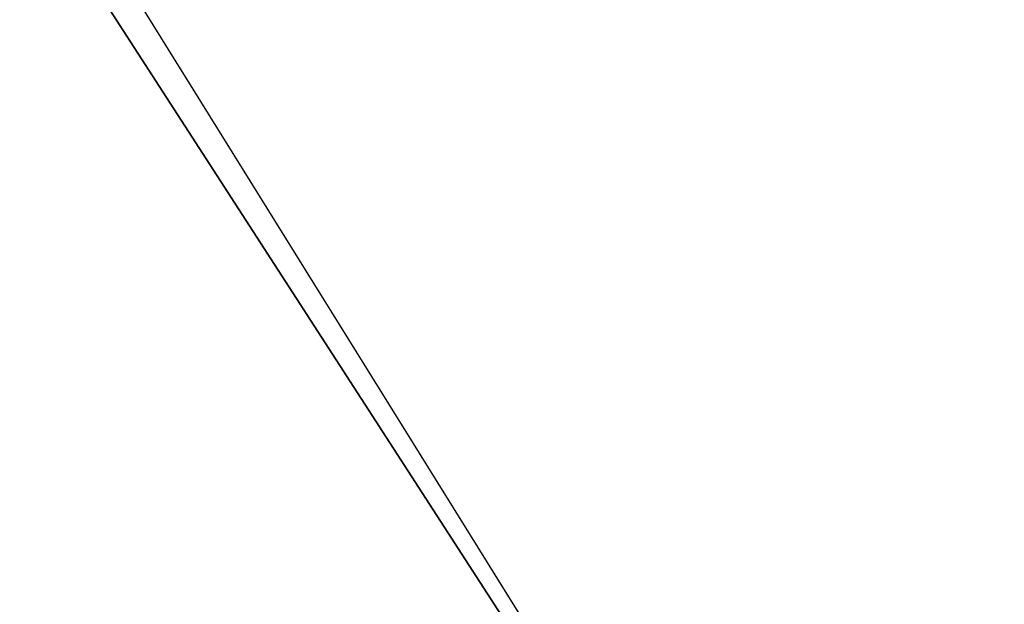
# Model space of a CAD drawing. Extents: x 0 to 712, y 0 to 712.
# Tile 74 of 256: x 231.69 to 232.093, y 272.235 to 272.474. Entities that reach past the tile are written whole.
import ezdxf

# ---------------------------------------------------------------- set-up
doc = ezdxf.new("R2010")
doc.units = 0
doc.header["$LTSCALE"] = 25.4
doc.layers.get('0').update_dxf_attribs({"color": 13, "linetype": 'CONTINUOUS'})

# ---------------------------------------------------------------- blocks, each defined once
blk = doc.blocks.new('GRUPUJ_12')
at = {"color": 0}
mesh = blk.add_polyface(dxfattribs=at)
corners = [(225.37781, 281.02278, 403.84665), (231.02527, 270.42368, 404.061), (224.68192, 280.62814, 404.061), (231.68713, 270.87305, 403.84665)]
mesh.append_faces([[corners[k] for k in face] for face in [(0, 1, 2), (1, 0, 3)]], dxfattribs={"vtx0": -1, "color": 0})
mesh = blk.add_polyface(dxfattribs=at)
corners = [(231.11392, 270.48388, 405.04666), (225.02988, 280.82546, 404.75381), (224.77515, 280.68102, 405.04666), (231.3562, 270.64836, 404.75381)]
mesh.append_faces([[corners[k] for k in face] for face in [(0, 1, 2), (1, 0, 3)]], dxfattribs={"vtx0": -1, "color": 0})
mesh = blk.add_polyface(dxfattribs=at)
corners = [(231.11392, 270.48388, 405.04666), (224.68192, 280.62814, 405.44669), (231.02527, 270.42368, 405.44669), (224.77515, 280.68102, 405.04666)]
mesh.append_faces([[corners[k] for k in face] for face in [(0, 1, 2), (1, 0, 3)]], dxfattribs={"vtx0": -1, "color": 0})
mesh = blk.add_polyface(dxfattribs=at)
corners = [(224.68192, 280.62814, 431.84665), (231.02527, 270.42368, 405.44669), (224.68192, 280.62814, 405.44669)]
mesh.append_faces([[corners[k] for k in face] for face in [(0, 1, 2)]], dxfattribs={"color": 0})
mesh = blk.add_polyface(dxfattribs=at)
corners = [(223.98602, 280.23349, 405.44669), (230.54074, 270.09473, 404.64664), (230.36337, 269.97431, 405.44669), (224.17252, 280.33923, 404.64664)]
mesh.append_faces([[corners[k] for k in face] for face in [(0, 1, 2), (1, 0, 3)]], dxfattribs={"vtx0": -1, "color": 0})
mesh = blk.add_polyface(dxfattribs=at)
corners = [(223.98602, 280.23349, 405.44669), (230.36337, 269.97431, 405.44669), (223.98602, 280.23349, 431.84665)]
mesh.append_faces([[corners[k] for k in face] for face in [(0, 1, 2)]], dxfattribs={"color": 0})
mesh = blk.add_polyface(dxfattribs=at)
corners = [(231.02527, 270.42368, 404.061), (237.71265, 260.39586, 404.64664), (230.54074, 270.09473, 404.64664), (238.16913, 260.76273, 404.061)]
mesh.append_faces([[corners[k] for k in face] for face in [(0, 1, 2), (1, 0, 3)]], dxfattribs={"vtx0": -1, "color": 0})
blk = doc.blocks.new('CRISTAL-L-7631-7630_STL')
at = {"color": 8}
blk.add_blockref('GRUPUJ_12', (146.53418, -354.22995, 165.37241), dxfattribs=at)
blk = doc.blocks.new('GRUPUJ_11')
at = {"color": 0}
blk.add_blockref('CRISTAL-L-7631-7630_STL', (-144.99028, 356.0603, -7.21906), dxfattribs=at)

msp = doc.modelspace()

# ---------------------------------------------------------------- block references
at = {"color": 0}
msp.add_blockref('GRUPUJ_11', (0, 0), dxfattribs=at)

doc.saveas('drawing.dxf')
